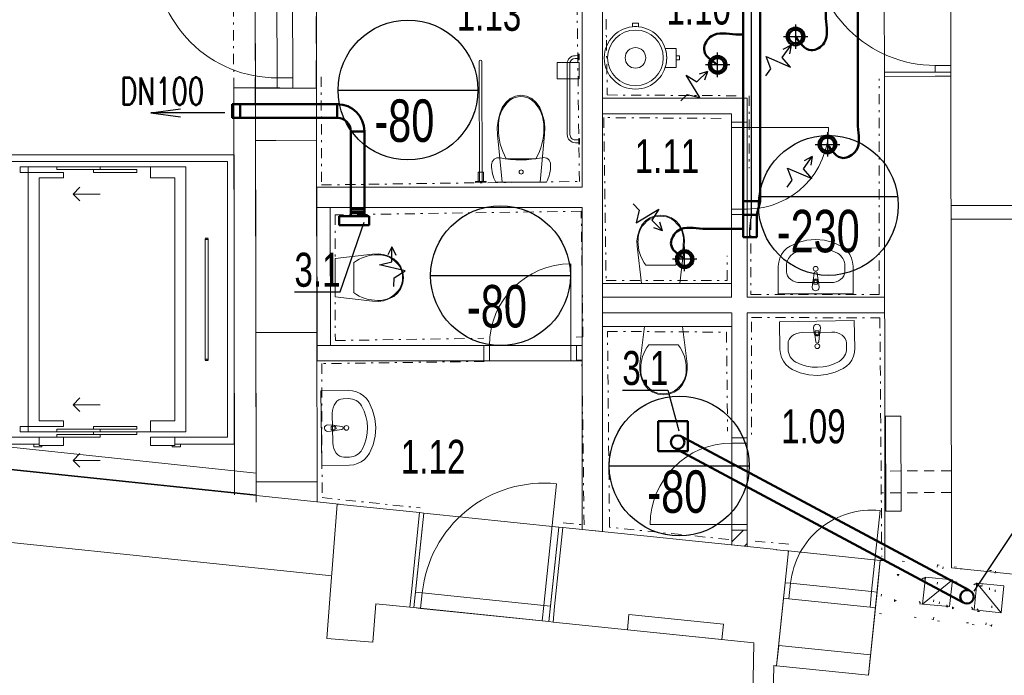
# Model space of a CAD drawing. Header units: millimetres. Extents: x 28262 to 240133, y -152087 to 56534.
# Tile 103 of 107: x 208727 to 215977, y 7709 to 12535. Entities that reach past the tile are written whole.
import ezdxf

# ---------------------------------------------------------------- set-up
doc = ezdxf.new("R2010")
doc.units = ezdxf.units.MM
doc.header["$MEASUREMENT"] = 0
for name, pattern in [('Tečkovaná L', [257.5, 15, -242.5]), ('Čerchovaná S', [175, 75, -42.5, 15, -42.5]), ('Čárkovaná', [325, 200, -125]), ('Čárkovaná S', [125, 75, -50])]:
    doc.linetypes.add(name, pattern=pattern)
doc.layers.get('0').update_dxf_attribs({"lineweight": 9})
for name, color, linetype, lineweight in [('--písmo', 7, 'Continuous', 25), ('--VZT POPIS', 7, 'Continuous', 25), ('--VZT_ODV', 5, 'Continuous', 50), ('--VZT_ODVOD', 5, 'Continuous', 50), ('--VZT_POPIS', 7, 'Continuous', 25), ('2D prvky - obecné', 7, 'Continuous', 9), ('Konstrukce - nosné', 7, 'Continuous', 9), ('Nové_0', 7, 'Continuous', 9), ('Nové_Interiér - nábytek', 9, 'Continuous', 9), ('Nové_Konstrukce - nosné', 7, 'Continuous', 9), ('Nové_Konstrukce – Dělicí čáry vrstev', 7, 'Continuous', 9), ('Nové_Kresby a obrázky', 9, 'Continuous', 9), ('Nové_Otvory – Dveře', 7, 'Continuous', 9), ('Nové_Výplně – Řezové', 7, 'Continuous', 9), ('Nové_VÝTAH VAR 1', 7, 'Continuous', 9), ('Situace - terén', 7, 'Continuous', 9), ('Výplně – Řezové', 7, 'Continuous', 9)]:
    doc.layers.add(name, color=color, linetype=linetype, lineweight=lineweight)
doc.styles.add('styl1', font='arial.ttf', dxfattribs={"width": 0.7, "height": 250})
doc.styles.add('styl7', font='romans.shx', dxfattribs={"width": 0.7, "height": 200})
doc.linetypes.add('TRACKS', pattern='A,0.15,[130,ltypeshp.shx,S=0.25,R=0,X=0,Y=0],0.15', length=0.3)

# ---------------------------------------------------------------- blocks, each defined once
blk = doc.blocks.new('tal_v')
at = {"ltscale": 0.1}
for radius in [65, 50]:
    blk.add_circle((0, 0), radius, dxfattribs=at)

msp = doc.modelspace()

# ---------------------------------------------------------------- linework, layer by layer
at = {"layer": '--VZT POPIS'}
for p, q in [((214114.5, 13146.4), (214114.5, 11078)), ((211071.2, 12016.8), (212100.5, 12016.8)), ((214167.7, 11232.2), (215197, 11232.2)), ((214103.3, 10992.4), (214114.5, 11078)), ((214103.3, 10933.3), (214103.3, 10992.4)), ((211752.8, 10650.8), (212782.1, 10650.8)), ((213068.7, 9250.2), (214098, 9250.2))]:
    msp.add_line(p, q, dxfattribs=at)
for centre in [(211585.9, 12016.8), (214682.3, 11167.6), (212267.4, 10650.8), (213583.4, 9250.2)]:
    msp.add_circle(centre, 514.7, dxfattribs=at)
at = {"layer": '--VZT_ODV'}
for p, q in [((214898.3, 11804.8), (214898.3, 13058.2)), ((211065.5, 11912.8), (211065.5, 11812.8)), ((211165.5, 11712.8), (211265.5, 11712.8)), ((211165.5, 11143.2), (211265.5, 11143.2)), ((211165.5, 11123.2), (211265.5, 11123.2)), ((211165.5, 11111.5), (211265.5, 11111.5))]:
    msp.add_line(p, q, dxfattribs=at)
at = {"layer": '--VZT_ODV', "ltscale": 3}
for p, q in [((211080.2, 11022.4), (211080.2, 11087.6)), ((211080.2, 11087.6), (211300.2, 11087.6)), ((211300.2, 11022.4), (211080.2, 11022.4)), ((211300.2, 11087.6), (211300.2, 11022.4)), ((213427.4, 9578.6), (213647.4, 9578.6)), ((213427.4, 9578.6), (213427.4, 9358.6)), ((213647.4, 9578.6), (213647.4, 9358.6)), ((213647.4, 9358.6), (213427.4, 9358.6))]:
    msp.add_line(p, q, dxfattribs=at)
at = {"layer": '--VZT_ODV'}
for radius in [200, 100]:
    msp.add_arc((211065.5, 11712.8), radius, 0, 90, dxfattribs=at)
at = {"layer": '--VZT_ODVOD'}
for p, q in [((214178.9, 11199.8), (214178.9, 13058.2)), ((214053.9, 12998.2), (214053.9, 10933.3)), ((211081.9, 11912.8), (210291.4, 11912.8)), ((210291.4, 11912.8), (210291.4, 11812.8)), ((210351.4, 11912.8), (210351.4, 11812.8)), ((210291.4, 11812.8), (211065.5, 11812.8)), ((211165.5, 11087.6), (211165.5, 11719.9)), ((211265.5, 11087.6), (211265.5, 11712.8)), ((214053.9, 11199.8), (214178.9, 11199.8)), ((214153.9, 11098), (214178.9, 11199.8)), ((214178.9, 11199.8), (214178.9, 11200.3)), ((214053.9, 11098), (214153.9, 11098)), ((214153.9, 11098), (214153.9, 10933.3)), ((213811.2, 10995.8), (214048.8, 10995.8)), ((214153.9, 10933.3), (214053.9, 10933.3)), ((213601.5, 9466.3), (215717.5, 8334.9)), ((213540.9, 9386.8), (215673.8, 8246.3))]:
    msp.add_line(p, q, dxfattribs=at)
for centre in [(213572.1, 9425.5), (215702.8, 8287.1)]:
    msp.add_circle(centre, 50, dxfattribs=at)
at = {"layer": '--VZT_ODVOD', "linetype": 'TRACKS', "ltscale": 250}
for points in [[(214440.4, 12410.3), (214554.8, 12310.3), (214651.5, 12364.5), (214663.2, 12543.6), (214663.2, 12598.5)], [(213866.3, 12202.7), (213766.2, 12317.1), (213820.4, 12413.8), (213999.5, 12425.6), (214054.4, 12425.6)], [(214675.4, 11616.6), (214789.9, 11516.5), (214886.6, 11570.7), (214898.3, 11749.8), (214898.3, 11804.8)], [(213623.1, 10773), (213523, 10887.4), (213577.2, 10984.1), (213756.3, 10995.8), (213811.2, 10995.8)]]:
    msp.add_spline(points, degree=3, dxfattribs=at)
at = {"layer": '--VZT_POPIS', "ltscale": 3}
for p, q in [((214440, 12500.3), (214440, 12320.3)), ((214350.4, 12410.3), (214530.4, 12410.3)), ((213866.3, 12112.7), (213866.3, 12292.7)), ((213956.3, 12202.7), (213776.3, 12202.7)), ((214675.1, 11706.6), (214675.1, 11526.6)), ((214585.4, 11616.6), (214765.4, 11616.6)), ((213623.1, 10683), (213623.1, 10863)), ((213713.1, 10773), (213533.1, 10772.9))]:
    msp.add_line(p, q, dxfattribs=at)
at = {"layer": '--VZT_POPIS'}
for p, q in [((214341.9, 12257.3), (214406.8, 12346.5)), ((214406.8, 12346.5), (214347.5, 12315)), ((214406.8, 12346.5), (214396.4, 12283.8)), ((214259.2, 12173.7), (214224.1, 12263)), ((214224.1, 12263), (214402.7, 12185.7)), ((214402.7, 12185.7), (214341.9, 12257.3)), ((213735.1, 11960.9), (213634.2, 12127.3)), ((213634.2, 12127.3), (213713.3, 12076.8)), ((213713.3, 12076.8), (213792.8, 12153.3)), ((213792.8, 12153.3), (213730, 12133.7)), ((213792.8, 12153.3), (213769.8, 12090.3)), ((214221.1, 12121.4), (214259.2, 12173.7)), ((213595.2, 11938.6), (213641.9, 11983.5)), ((213641.9, 11983.5), (213735.1, 11960.9)), ((209693.3, 11849.4), (209910.4, 11878.6)), ((210236.4, 11849.4), (209693.3, 11849.4)), ((209693.3, 11849.4), (209910.4, 11820.2)), ((214563.5, 11528.8), (214552.7, 11463.9)), ((214498.2, 11437.4), (214563.1, 11526.6)), ((214563.1, 11526.6), (214503.9, 11495.2)), ((214415.5, 11353.9), (214380.4, 11443.1)), ((214380.4, 11443.1), (214559, 11365.9)), ((214559, 11365.9), (214498.2, 11437.4)), ((214377.4, 11301.6), (214415.5, 11353.9)), ((213244.8, 11178.2), (213289.7, 11131.6)), ((213267.1, 11038.4), (213433.5, 11139.3)), ((213289.7, 11131.6), (213267.1, 11038.4)), ((213433.5, 11139.3), (213383, 11060.1)), ((211086.4, 10531.9), (211263.6, 11044.4)), ((213383, 11060.1), (213459.5, 10980.6)), ((213459.5, 10980.6), (213439.9, 11043.4)), ((213459.5, 10980.6), (213396.5, 11003.6)), ((211468.3, 10861.9), (211438.3, 10803.3)), ((211467.2, 10751.6), (211468.3, 10861.9)), ((211468.3, 10861.9), (211497.1, 10801.3)), ((211375.7, 10730.4), (211467.2, 10751.6)), ((211565.2, 10685.9), (211375.7, 10730.4)), ((211483.7, 10635.2), (211565.2, 10685.9)), ((211483.1, 10570.5), (211483.7, 10635.2)), ((210750.7, 10531.9), (211086.4, 10531.9)), ((213164.9, 9808.6), (213500.6, 9808.6)), ((213500.6, 9808.6), (213580, 9507.5)), ((215754.4, 8327.7), (216460.4, 9391.8))]:
    msp.add_line(p, q, dxfattribs=at)
at = {"linetype": 'Continuous'}
for p, q in [((214300.8, 7779.2), (214316.3, 7929)), ((214316.3, 7929), (214992.7, 7859.2)), ((214992.7, 7859.2), (214977.2, 7709.4)), ((214977.2, 7709.4), (214300.8, 7779.2))]:
    msp.add_line(p, q, dxfattribs=at)
at = {"layer": '2D prvky - obecné', "linetype": 'Continuous'}
msp.add_line((210468.3, 9080.7), (210468.4, 9023.1), dxfattribs=at)
at = {"layer": 'Konstrukce - nosné', "linetype": 'Continuous'}
for p, q in [((215469.1, 12118.1), (215094.1, 12117.6)), ((215094.1, 12117.6), (215098.5, 8551.4)), ((215584.1, 12118.2), (215469.1, 12118.1)), ((215588.6, 8500.8), (215584.1, 12118.2)), ((210463.6, 11646.1), (210563.6, 11646.2)), ((210463.6, 11646.1), (210466.1, 10232.7)), ((210563.6, 11646.2), (210613.6, 11646.3)), ((210613.6, 11646.3), (210913.6, 11646.9)), ((210916.1, 10233.6), (210913.6, 11646.9)), ((216075.4, 11166.9), (215590.7, 11166.9)), ((215590.7, 11066.9), (216075.4, 11066.9)), ((210466.1, 10232.7), (210806.1, 10233.4)), ((210806.1, 10233.4), (210916.1, 10233.6)), ((211080.4, 8968.6), (208002.7, 9289.6)), ((210468.2, 9132.7), (210808.2, 9133.4)), ((210468.2, 9132.7), (210468.4, 8984.8)), ((210808.2, 9133.4), (210918.2, 9133.6)), ((210918.4, 8985.7), (210918.2, 9133.6)), ((211063.7, 8969.6), (211011, 8271.3)), ((211672.1, 8906.6), (211063.7, 8969.6)), ((211672.1, 8906.6), (211611.9, 8324.7)), ((212726.4, 8797.5), (212666.2, 8215.6)), ((214300.2, 8634.7), (212726.4, 8797.5)), ((208663.5, 8687.8), (211025.4, 8441.5)), ((214300.1, 8633.8), (214300.2, 8634.7)), ((214378.1, 8625.7), (214300.1, 8633.8)), ((215098.5, 8551.4), (215074.4, 8553.9)), ((219127.2, 8135.6), (215588.6, 8500.8)), ((211011, 8271.3), (210989, 7979.9)), ((211611.9, 8324.7), (211600, 8210.3)), ((211328, 7954.4), (211349.3, 8236.3)), ((211349.3, 8236.3), (211600, 8210.3)), ((212666.2, 8215.6), (212654.4, 8101.2)), ((212654.4, 8101.2), (214134, 7948.1)), ((211328, 7954.4), (210989, 7979.9)), ((214134, 7948.1), (214075.9, 5466.8)), ((214181.3, 3558.6), (214280.2, 7781.3)), ((214280.2, 7781.3), (214290.9, 7780.2))]:
    msp.add_line(p, q, dxfattribs=at)
at = {"layer": 'Konstrukce - nosné', "linetype": 'Tečkovaná L'}
for p, q in [((215099.6, 8561.8), (215058.5, 8164)), ((215497.5, 8520.8), (215099.6, 8561.8)), ((215484.8, 8520.6), (215443.7, 8122.7)), ((215456.4, 8122.9), (215497.5, 8520.8)), ((215882.7, 8479.5), (215484.8, 8520.6)), ((215526.2, 8507.2), (215485.2, 8109.4)), ((215924.1, 8466.2), (215526.2, 8507.2)), ((215168.3, 8253.2), (215188.8, 8452.1)), ((215168.3, 8253.2), (215387.7, 8431.6)), ((215188.8, 8452.1), (215387.7, 8431.6)), ((215188.8, 8452.1), (215367.2, 8232.6)), ((215387.7, 8431.6), (215367.2, 8232.6)), ((215553.5, 8211.9), (215574, 8410.9)), ((215574, 8410.9), (215772.9, 8390.3)), ((215574, 8410.9), (215752.4, 8191.4)), ((215841.6, 8081.6), (215882.7, 8479.5)), ((215912.5, 8476.5), (215871.5, 8078.6)), ((215883.1, 8068.3), (215924.1, 8466.2)), ((216310.4, 8435.4), (215912.5, 8476.5)), ((215553.5, 8211.9), (215772.9, 8390.3)), ((215594.9, 8198.6), (215615.5, 8397.5)), ((215594.9, 8198.6), (215814.4, 8377)), ((215615.5, 8397.5), (215814.4, 8377)), ((215615.5, 8397.5), (215793.9, 8178)), ((215772.9, 8390.3), (215752.4, 8191.4)), ((215814.4, 8377), (215793.9, 8178)), ((215367.2, 8232.6), (215168.3, 8253.2)), ((215752.4, 8191.4), (215553.5, 8211.9)), ((215793.9, 8178), (215594.9, 8198.6)), ((215058.5, 8164), (215456.4, 8122.9)), ((215443.7, 8122.7), (215841.6, 8081.6)), ((215485.2, 8109.4), (215883.1, 8068.3)), ((215871.5, 8078.6), (216269.3, 8037.5))]:
    msp.add_line(p, q, dxfattribs=at)
at = {"layer": 'Nové_0', "linetype": 'Čárkovaná'}
for p, q in [((210460.9, 11909.5), (210460.9, 13208.7)), ((210910.9, 13208.7), (210910.9, 11909.5)), ((210910.9, 11909.5), (210460.9, 11909.5))]:
    msp.add_line(p, q, dxfattribs=at)
at = {"layer": 'Nové_Interiér - nábytek', "linetype": 'Continuous'}
for p, q in [((212842.5, 12269.9), (212817.5, 12269.8)), ((212847.5, 12279.9), (212842.5, 12279.9)), ((212842.5, 12279.9), (212842.5, 12269.9)), ((212842.5, 12249.9), (212842.5, 12269.9)), ((212847.6, 12239.9), (212847.5, 12279.9)), ((212110.1, 12227.7), (212112.2, 11342.7)), ((212132.2, 11342.7), (212130.1, 12227.7)), ((212684.6, 12219), (212847.6, 12219.4)), ((212684.9, 12099), (212684.6, 12219)), ((212757.6, 12209.7), (212758.9, 11689.2)), ((212778.9, 11689.3), (212777.6, 12209.7)), ((212817.5, 12249.8), (212842.5, 12249.9)), ((212842.5, 12249.9), (212842.6, 12239.9)), ((212842.6, 12239.9), (212847.6, 12239.9)), ((212847.6, 12219.4), (212847.9, 12099.4)), ((212847.9, 12099.4), (212684.9, 12099)), ((212338.9, 11954), (212377.1, 11972.1)), ((212377.1, 11972.1), (212418.2, 11978.4)), ((212418.2, 11978.4), (212459.2, 11972.3)), ((212459.2, 11972.3), (212497.6, 11954.4)), ((212280.4, 11888.2), (212305.9, 11925.4)), ((212305.9, 11925.4), (212338.9, 11954)), ((212497.6, 11954.4), (212530.7, 11926)), ((212530.7, 11926), (212556.4, 11888.8)), ((212249.2, 11791.4), (212261.5, 11841.2)), ((212261.5, 11841.2), (212280.4, 11888.2)), ((212556.4, 11888.8), (212575.5, 11842)), ((212575.5, 11842), (212588, 11792.2)), ((212243.8, 11740.1), (212249.2, 11791.4)), ((212588, 11792.2), (212593.7, 11740.9)), ((212245.5, 11688.4), (212243.8, 11740.1)), ((212278.7, 11338.1), (212245.5, 11688.4)), ((212592.2, 11689.2), (212560.7, 11338.7)), ((212593.7, 11740.9), (212592.2, 11689.2)), ((212844, 11649.4), (212819, 11649.4)), ((212819, 11629.4), (212844, 11629.4)), ((212848.9, 11659.4), (212843.9, 11659.4)), ((212843.9, 11659.4), (212844, 11649.4)), ((212844, 11629.4), (212844, 11649.4)), ((212844, 11629.4), (212844, 11619.4)), ((212844, 11619.4), (212849, 11619.4)), ((212849, 11619.4), (212848.9, 11659.4)), ((212201.9, 11466.4), (212203.2, 11477.9)), ((212202.4, 11449.7), (212201.9, 11466.4)), ((212203.2, 11477.9), (212206.9, 11488.9)), ((212206.9, 11488.9), (212213, 11498.8)), ((212213, 11498.8), (212221.1, 11507.1)), ((212221.1, 11507.1), (212230.8, 11513.4)), ((212230.8, 11513.4), (212241.7, 11517.5)), ((212241.7, 11517.5), (212253.2, 11519)), ((212253.2, 11519), (212264.8, 11518)), ((212264.8, 11518), (212303.1, 11511.3)), ((212303.1, 11511.3), (212341.7, 11506.5)), ((212419.3, 11511.5), (212310.3, 11511.2)), ((212341.7, 11506.5), (212380.4, 11503.7)), ((212380.4, 11503.7), (212419.3, 11502.8)), ((212528.2, 11511.7), (212419.3, 11511.5)), ((212419.3, 11502.8), (212458.2, 11503.9)), ((212458.2, 11503.9), (212496.9, 11506.9)), ((212496.9, 11506.9), (212535.5, 11511.9)), ((212535.5, 11511.9), (212573.8, 11518.7)), ((212573.8, 11518.7), (212585.3, 11519.8)), ((212585.3, 11519.8), (212596.8, 11518.3)), ((212596.8, 11518.3), (212607.7, 11514.3)), ((212607.7, 11514.3), (212617.5, 11508)), ((212617.5, 11508), (212625.6, 11499.8)), ((212625.6, 11499.8), (212631.8, 11489.9)), ((212631.8, 11489.9), (212635.6, 11478.9)), ((212635.6, 11478.9), (212636.9, 11467.4)), ((212636.9, 11467.4), (212636.4, 11450.7)), ((212102, 11412.7), (212142, 11412.8)), ((212102.2, 11342.7), (212102, 11412.7)), ((212142, 11412.8), (212142.2, 11342.8)), ((212203.9, 11433.1), (212202.4, 11449.7)), ((212206.4, 11416.6), (212203.9, 11433.1)), ((212209.8, 11400.3), (212206.4, 11416.6)), ((212214.2, 11384.3), (212209.8, 11400.3)), ((212219.6, 11368.5), (212214.2, 11384.3)), ((212625, 11385.2), (212619.7, 11369.4)), ((212629.3, 11401.3), (212625, 11385.2)), ((212632.6, 11417.7), (212629.3, 11401.3)), ((212635, 11434.1), (212632.6, 11417.7)), ((212636.4, 11450.7), (212635, 11434.1)), ((212082.2, 11342.6), (212162.2, 11342.8)), ((212082.2, 11337.6), (212082.2, 11342.6)), ((212162.2, 11337.8), (212082.2, 11337.6)), ((212142.2, 11342.8), (212102.2, 11342.7)), ((212112.2, 11342.7), (212132.2, 11342.7)), ((212162.2, 11342.8), (212162.2, 11337.8)), ((212225.8, 11353), (212219.6, 11368.5)), ((212232.9, 11338), (212225.8, 11353)), ((212606.5, 11338.9), (212232.9, 11338)), ((212560.7, 11338.7), (212278.7, 11338.1)), ((212613.5, 11353.9), (212606.5, 11338.9)), ((212619.7, 11369.4), (212613.5, 11353.9)), ((213406.1, 11090.2), (213447.1, 11095.1)), ((213447.1, 11095.1), (213488.2, 11090.2)), ((213290.1, 10987.6), (213309.1, 11024.5)), ((213309.1, 11024.5), (213334.7, 11053.7)), ((213334.7, 11053.7), (213367.7, 11076.1)), ((213367.7, 11076.1), (213406.1, 11090.2)), ((213488.2, 11090.2), (213526.5, 11076.1)), ((213526.5, 11076.1), (213559.5, 11053.7)), ((213559.5, 11053.7), (213585.1, 11024.5)), ((213585.1, 11024.5), (213604.1, 10987.6)), ((213272.2, 10908.2), (213277.7, 10948.5)), ((213277.7, 10948.5), (213290.1, 10987.6)), ((213604.1, 10987.6), (213616.5, 10948.5)), ((213616.5, 10948.5), (213622, 10908.2)), ((213273.8, 10867.6), (213272.2, 10908.2)), ((213622, 10908.2), (213620.5, 10867.6)), ((214460, 10895.5), (214400.3, 10868.9)), ((214523.3, 10911.7), (214460, 10895.5)), ((214588.3, 10917.2), (214523.3, 10911.7)), ((214653.4, 10911.7), (214588.3, 10917.2)), ((214716.6, 10895.5), (214653.4, 10911.7)), ((214776.4, 10868.9), (214716.6, 10895.5)), ((211050.4, 10777), (211325.6, 10809.4)), ((211325.6, 10809.4), (211366.3, 10811)), ((211366.3, 10811), (211406.6, 10805.5)), ((211406.6, 10805.5), (211445.7, 10793.1)), ((213306.1, 10592.4), (213273.8, 10867.6)), ((213620.5, 10867.6), (213588.1, 10592.4)), ((214336.7, 10807), (214323.9, 10779.9)), ((214354.1, 10831.4), (214336.7, 10807)), ((214375.5, 10852.2), (214354.1, 10831.4)), ((214400.3, 10868.9), (214375.5, 10852.2)), ((214801.1, 10852.2), (214776.4, 10868.9)), ((214822.5, 10831.4), (214801.1, 10852.2)), ((214840, 10807), (214822.5, 10831.4)), ((214852.8, 10779.9), (214840, 10807)), ((211050.4, 10495.1), (211050.4, 10777)), ((211186.3, 10636.1), (211186.3, 10745)), ((211445.7, 10793.1), (211482.5, 10774.1)), ((211482.5, 10774.1), (211511.8, 10748.5)), ((211511.8, 10748.5), (211534.2, 10715.4)), ((214316, 10750.8), (214313.3, 10720.9)), ((214323.9, 10779.9), (214316, 10750.8)), ((214860.7, 10750.8), (214852.8, 10779.9)), ((214863.3, 10720.9), (214860.7, 10750.8)), ((211534.2, 10715.4), (211548.3, 10677.1)), ((211548.3, 10677.1), (211553.2, 10636.1)), ((213447.1, 10728.3), (213338.2, 10728.3)), ((213556, 10728.3), (213447.1, 10728.3)), ((214313.3, 10720.9), (214313.3, 10517.2)), ((214373.1, 10680.1), (214373.1, 10720.9)), ((214577.2, 10668.7), (214570.6, 10615.8)), ((214606.1, 10615.8), (214599.4, 10668.7)), ((214803.5, 10680.1), (214803.5, 10720.9)), ((214863.3, 10517.2), (214863.3, 10720.9)), ((211186.3, 10527.1), (211186.3, 10636.1)), ((211548.3, 10595), (211534.2, 10556.7)), ((211553.2, 10636.1), (211548.3, 10595)), ((213588.1, 10592.4), (213306.1, 10592.4)), ((214479.4, 10599.3), (214697.3, 10599.3)), ((214567.3, 10606.2), (214563.3, 10564.3)), ((214574.7, 10589.2), (214574.7, 10604.1)), ((214601.9, 10589.2), (214574.7, 10589.2)), ((214601.9, 10604.1), (214601.9, 10589.2)), ((214613.3, 10564.3), (214609.3, 10606.2)), ((211511.8, 10523.7), (211482.5, 10498.1)), ((211534.2, 10556.7), (211511.8, 10523.7)), ((214313.3, 10517.2), (214863.3, 10517.2)), ((211325.6, 10462.7), (211050.4, 10495.1)), ((211366.3, 10461.1), (211325.6, 10462.7)), ((211406.6, 10466.6), (211366.3, 10461.1)), ((211445.7, 10479), (211406.6, 10466.6)), ((211482.5, 10498.1), (211445.7, 10479)), ((214872.4, 10319.9), (214322.5, 10311.4)), ((214322.5, 10311.4), (214325.6, 10107.8)), ((214875.6, 10116.3), (214872.4, 10319.9)), ((213294.4, 10002.1), (213326.8, 10277.4)), ((213326.8, 10277.4), (213608.7, 10277.4)), ((213608.7, 10277.4), (213641.1, 10002.1)), ((214707.6, 10235.3), (214489.8, 10231.9)), ((214573.2, 10268.2), (214577.8, 10226.3)), ((214585, 10243.5), (214612.2, 10243.9)), ((214585.2, 10228.6), (214585, 10243.5)), ((214612.2, 10243.9), (214612.4, 10229)), ((214619.8, 10227), (214623.2, 10269)), ((214581.2, 10216.8), (214588.7, 10164)), ((214610.9, 10164.4), (214616.7, 10217.4)), ((214815.2, 10156.1), (214815.8, 10115.3)), ((213358.8, 10141.4), (213467.8, 10141.4)), ((213467.8, 10141.4), (213576.7, 10141.4)), ((214325.6, 10107.8), (214328.7, 10077.9)), ((214384.8, 10149.4), (214385.4, 10108.7)), ((214865.9, 10057.1), (214873.4, 10086.2)), ((214873.4, 10086.2), (214875.6, 10116.3)), ((214328.7, 10077.9), (214337.1, 10049)), ((214337.1, 10049), (214350.3, 10022)), ((214350.3, 10022), (214368.1, 9997.9)), ((214836.5, 10005.1), (214853.5, 10029.8)), ((214853.5, 10029.8), (214865.9, 10057.1)), ((213292.8, 9961.5), (213294.4, 10002.1)), ((213298.3, 9921.2), (213292.8, 9961.5)), ((213642.7, 9961.5), (213637.2, 9921.2)), ((213641.1, 10002.1), (213642.7, 9961.5)), ((214368.1, 9997.9), (214389.8, 9977.4)), ((214389.8, 9977.4), (214414.8, 9961.1)), ((214414.8, 9961.1), (214475, 9935.5)), ((214475, 9935.5), (214538.5, 9920.2)), ((214668.6, 9922.2), (214731.6, 9939.4)), ((214731.6, 9939.4), (214790.9, 9966.9)), ((214790.9, 9966.9), (214815.4, 9984)), ((214815.4, 9984), (214836.5, 10005.1)), ((213310.7, 9882.1), (213298.3, 9921.2)), ((213329.8, 9845.2), (213310.7, 9882.1)), ((213624.8, 9882.1), (213605.8, 9845.2)), ((213637.2, 9921.2), (213624.8, 9882.1)), ((214538.5, 9920.2), (214603.6, 9915.7)), ((214603.6, 9915.7), (214668.6, 9922.2)), ((211148.1, 9805.6), (210944.5, 9802.5)), ((210944.5, 9802.5), (210952.9, 9252.5)), ((211178.1, 9803.4), (211148.1, 9805.6)), ((211207.2, 9796), (211178.1, 9803.4)), ((211234.6, 9783.6), (211207.2, 9796)), ((213355.4, 9816), (213329.8, 9845.2)), ((213388.4, 9793.6), (213355.4, 9816)), ((213426.7, 9779.5), (213388.4, 9793.6)), ((213547.1, 9793.6), (213508.8, 9779.5)), ((213580.2, 9816), (213547.1, 9793.6)), ((213605.8, 9845.2), (213580.2, 9816)), ((211108.3, 9745.2), (211149, 9745.8)), ((211259.2, 9766.5), (211234.6, 9783.6)), ((211280.4, 9745.4), (211259.2, 9766.5)), ((211297.4, 9721), (211280.4, 9745.4)), ((211324.9, 9661.6), (211297.4, 9721)), ((213467.8, 9774.6), (213426.7, 9779.5)), ((213508.8, 9779.5), (213467.8, 9774.6)), ((211342.2, 9598.6), (211324.9, 9661.6)), ((211029.1, 9637.7), (211032.4, 9419.9)), ((211348.6, 9533.7), (211342.2, 9598.6)), ((211037.4, 9549.9), (210995.4, 9553.2)), ((210996.1, 9503.2), (211038, 9507.9)), ((211020.5, 9542.2), (211035.3, 9542.4)), ((211020.9, 9515), (211020.5, 9542.2)), ((211035.7, 9515.2), (211020.9, 9515)), ((211100, 9540.9), (211046.9, 9546.7)), ((211047.5, 9511.3), (211100.3, 9518.7)), ((211344.2, 9468.5), (211348.6, 9533.7)), ((211328.9, 9405), (211344.2, 9468.5)), ((211303.2, 9344.9), (211328.9, 9405)), ((211114.9, 9314.8), (211155.6, 9315.4)), ((211242.3, 9280.4), (211266.4, 9298.2)), ((211266.4, 9298.2), (211286.9, 9319.9)), ((211286.9, 9319.9), (211303.2, 9344.9)), ((210952.9, 9252.5), (211156.6, 9255.7)), ((211156.6, 9255.7), (211186.5, 9258.8)), ((211186.5, 9258.8), (211215.4, 9267.1)), ((211215.4, 9267.1), (211242.3, 9280.4))]:
    msp.add_line(p, q, dxfattribs=at)
for centre in [(214588.3, 10701.3), (214600.3, 10131.5), (211132.8, 9530.3)]:
    msp.add_circle(centre, 17.5, dxfattribs=at)
for centre, radius, start, end in [((212817.6, 12209.8), 60, 90.13608, 180.13608), ((212120.1, 12227.7), 10, 0.13608, 180.13608), ((212817.6, 12209.8), 40, 90.13608, 180.13608), ((212818.9, 11689.4), 60, 180.13608, 270.13608), ((212818.9, 11689.4), 40, 180.13608, 270.13608), ((214588.3, 10667.3), 11.2, 7.13892, 172.86108), ((214588.3, 10604.3), 21.1, 147.22897, 174.83039), ((214588.3, 10604.3), 21.1, 32.77103, 147.22897), ((214588.3, 10604.1), 13.6, 0, 180), ((214588.3, 10604.3), 21.1, 5.16961, 32.77103), ((214588.3, 10564.3), 25, 180, 0), ((214598.2, 10268.6), 25, 0.88302, 180.88302), ((214598.8, 10228.5), 21.1, 186.05263, 213.65405), ((214598.8, 10228.8), 13.6, 180.88302, 0.88302), ((214598.8, 10228.5), 21.1, 328.112, 355.71342), ((214598.8, 10228.5), 21.1, 213.65405, 328.112), ((214599.8, 10165.6), 11.2, 188.02195, 353.7441), ((210995.8, 9528.2), 25, 90.88302, 270.88302), ((211035.5, 9528.8), 13.6, 270.88302, 90.88302), ((211035.8, 9528.8), 21.1, 58.112, 85.71342), ((211035.8, 9528.8), 21.1, 276.05263, 303.65405), ((211035.8, 9528.8), 21.1, 303.65405, 58.112), ((211098.8, 9529.8), 11.2, 278.02195, 83.7441)]:
    msp.add_arc(centre, radius, start, end, dxfattribs=at)
for centre, major_axis, ratio, start_param, end_param in [((212419.3, 11831.2), (-0.3, 138.6), 0.999377, 0.005861, 0.632505), ((212417.7, 11831.2), (-0.3, 138.6), 0.999377, 5.650681, 6.277324), ((212508.2, 11750.9), (-0.6, 257.1), 0.999377, 0.725939, 1.626528), ((212329.3, 11750.5), (-0.6, 257.1), 0.999377, 4.656662, 5.55725), ((212676.9, 11727), (-1, 425.5), 0.999377, 1.547181, 2.100201), ((212160.7, 11725.7), (-1, 425.5), 0.999377, 4.182987, 4.736007), ((213536.6, 10916.2), (256.9, 0), 0.786027, 2.296735, 3.197324), ((213447.9, 10979.4), (138.5, 0), 0.786027, 1.576657, 2.203301), ((213446.3, 10979.4), (138.5, 0), 0.786027, 0.938292, 1.564935), ((213357.6, 10916.2), (256.9, 0), 0.786027, 6.227458, 7.128046), ((213705.2, 10897.1), (425.3, 0), 0.786027, 3.117977, 3.670997), ((213189, 10897.1), (425.3, 0), 0.786027, 5.753783, 6.306803), ((211355.1, 10378), (0, 425.3), 0.786027, 6.259569, 6.81259), ((211374.3, 10546.6), (0, 256.9), 0.786027, 5.438328, 6.338917), ((214479.4, 10720.9), (0, 107.7), 0.986413, 0.496975, 1.570796), ((214588.3, 10517.2), (0, 339.4), 0.986413, 5.78621, 6.78016), ((214697.3, 10720.9), (0, 107.7), 0.986413, 4.712389, 5.78621), ((211437.5, 10635.2), (0, 138.5), 0.786027, 4.71825, 5.344893), ((214479.5, 10680.1), (106.4, 0), 0.759899, 3.141593, 4.712389), ((214697.1, 10680.1), (106.4, 0), 0.759899, 4.712389, 6.283185), ((211437.5, 10636.9), (0, 138.5), 0.786027, 4.079884, 4.706528), ((211355.1, 10894.2), (0, 425.3), 0.786027, 2.61219, 3.165211), ((211374.3, 10725.5), (0, 256.9), 0.786027, 3.085865, 3.986454), ((214491.2, 10151.1), (106.4, 1.6), 0.759899, 1.570796, 3.141593), ((214708.8, 10154.4), (106.4, 1.6), 0.759899, 0, 1.570796), ((213725.9, 9972.6), (425.3, 0), 0.786027, 2.61219, 3.165211), ((213209.7, 9972.6), (425.3, 0), 0.786027, 6.259569, 6.81259), ((214491.7, 10110.3), (-1.7, 107.7), 0.986413, 1.570796, 2.644618), ((214709.5, 10113.7), (-1.7, 107.7), 0.986413, 3.638567, 4.712389), ((214597.5, 10315.6), (-5.2, 339.4), 0.986413, 2.644618, 3.638567), ((213557.2, 9953.5), (256.9, 0), 0.786027, 3.085865, 3.986454), ((213378.3, 9953.5), (256.9, 0), 0.786027, 5.438328, 6.338917), ((213468.6, 9890.3), (138.5, 0), 0.786027, 4.079884, 4.706528), ((213466.9, 9890.3), (138.5, 0), 0.786027, 4.71825, 5.344893), ((211109.9, 9638.8), (-1.6, 106.4), 0.759899, 0, 1.570796), ((211150.6, 9639.6), (107.7, 1.7), 0.986413, 0.496975, 1.570796), ((210948.7, 9527.5), (339.4, 5.2), 0.986413, 5.78621, 6.78016), ((211113.3, 9421.2), (-1.6, 106.4), 0.759899, 1.570796, 3.141593), ((211154, 9421.7), (107.7, 1.7), 0.986413, 4.712389, 5.78621)]:
    msp.add_ellipse(centre, major_axis=major_axis, ratio=ratio, start_param=start_param, end_param=end_param, dxfattribs=at)
msp.add_ellipse((212419.5, 11413.4), major_axis=(15, 0), ratio=0.999724, dxfattribs=at)
at = {"layer": 'Nové_Konstrukce - nosné', "linetype": 'Continuous'}
for p, q in [((212868.3, 13412.7), (212868.3, 11302.9)), ((213018.3, 8767.3), (213018.3, 13412.7)), ((213283.5, 12508.6), (213239.5, 12508.6)), ((213239.5, 12508.6), (213239.5, 12483.6)), ((213283.5, 12508.6), (213239.5, 12508.6)), ((213239.5, 12508.6), (213239.5, 12483.6)), ((213239.5, 12482.6), (213239.5, 12483.6)), ((213239.5, 12482.6), (213239.5, 12483.6)), ((213283.5, 12483.6), (213283.5, 12508.6)), ((213283.5, 12483.6), (213283.5, 12508.6)), ((213283.5, 12482.6), (213283.5, 12483.6)), ((213283.5, 12482.6), (213283.5, 12483.6)), ((213480.6, 12323.6), (213561.5, 12323.6)), ((213561.5, 12323.6), (213561.5, 12183.6)), ((213561.5, 12268.6), (213561.5, 12238.6)), ((213586.5, 12268.6), (213561.5, 12268.6)), ((213586.5, 12238.6), (213586.5, 12268.6)), ((213561.5, 12183.6), (213480.6, 12183.6)), ((213561.5, 12238.6), (213586.5, 12238.6)), ((215094.1, 12147.6), (215584.1, 12148.2)), ((215094.1, 12147.6), (215094.1, 12117.6)), ((215584.1, 12118.2), (215584.1, 12148.2)), ((210642.9, 12033.2), (210302.9, 12032.6)), ((210302.9, 12032.6), (210308.2, 9038.3)), ((210642.9, 12033.2), (210462.9, 12032.9)), ((210468.2, 9038.6), (210462.9, 12032.9)), ((210462.9, 12030.9), (210912.8, 12031.8)), ((210462.9, 12030.9), (210463.6, 11646.1)), ((210913.6, 11646.9), (210912.8, 12031.8)), ((214084, 11957.5), (213018.3, 11957.5)), ((213018.3, 11842.5), (213018.3, 11957.5)), ((214084, 11957.5), (214084, 11842.5)), ((213018.3, 11842.5), (213969, 11842.5)), ((213969, 11842.5), (213969, 11781.1)), ((214084, 11781.1), (214084, 11842.5)), ((213969, 11781.1), (214084, 11781.1)), ((212868.3, 11302.9), (210914.2, 11302.9)), ((210914.2, 11302.9), (210914.2, 11152.9)), ((210914.2, 11152.9), (212868.3, 11152.9)), ((210914.2, 11152.9), (210916.3, 10137.8)), ((211016.3, 10138), (211014.2, 11153.1)), ((212868.3, 11152.9), (212868.3, 8782.8)), ((213969, 11101.1), (214084, 11101.1)), ((213969, 11101.1), (213969, 10492.9)), ((214084, 10492.9), (214084, 11101.1)), ((213970, 10592.4), (213018.3, 10592.4)), ((213969, 10492.9), (213018.3, 10492.9)), ((213018.3, 10492.9), (213018.3, 10377.9)), ((213018.3, 10492.4), (213970, 10492.4)), ((215096.4, 10492.9), (214084, 10492.9)), ((215096.4, 10377.9), (215096.4, 10492.9)), ((213018.3, 10377.9), (213969, 10377.9)), ((213969, 10377.4), (213018.3, 10377.4)), ((214084, 10377.9), (215096.4, 10377.9)), ((214085, 10377.4), (214084, 10377.4)), ((214085, 9458.1), (214085, 10377.4)), ((210466.1, 10232.7), (210468.2, 9132.7)), ((210918.2, 9133.6), (210916.1, 10233.6)), ((213018.3, 10277.4), (213970, 10277.4)), ((213970, 10277.4), (213970, 9458.1)), ((212146, 10137.8), (210916.3, 10137.8)), ((210916.3, 10137.8), (210916.5, 10022.8)), ((212146, 10022.8), (212146, 10137.8)), ((212826, 10022.8), (212826, 10137.8)), ((212868.3, 10137.8), (212826, 10137.8)), ((212868.3, 10022.8), (212868.3, 10137.8)), ((210916.5, 10022.8), (212146, 10022.8)), ((212826, 10022.8), (212868.3, 10022.8)), ((210468, 9197.5), (208008.1, 9456.6)), ((214085, 9458.1), (213970, 9458.1)), ((207990.5, 9297.6), (210468.3, 9036.6)), ((211701.9, 8903.5), (211629.9, 8207.2)), ((211701.9, 8903.5), (211672.1, 8906.6)), ((212624.6, 8104.3), (212696.6, 8800.6)), ((212726.4, 8797.5), (212696.6, 8800.6)), ((212868.3, 8782.8), (213018.3, 8767.3)), ((214085, 8778.1), (213970, 8778.1)), ((213970, 8778.1), (213970, 8668.8)), ((214085, 8656.9), (214085, 8778.1)), ((214085, 8656.9), (213970, 8668.8)), ((214388.1, 8624.7), (214300.8, 7779.2)), ((214388.1, 8624.7), (214300.8, 7779.2)), ((214388.1, 8624.7), (214378.1, 8625.7)), ((214388.1, 8624.7), (214378.1, 8625.7)), ((214977.2, 7709.4), (215064.5, 8554.9)), ((214977.2, 7709.4), (215064.5, 8554.9)), ((215074.4, 8553.9), (215064.5, 8554.9)), ((215074.4, 8553.9), (215064.5, 8554.9)), ((211600, 8210.3), (211629.9, 8207.2)), ((212624.6, 8104.3), (212654.4, 8101.2)), ((214290.9, 7780.2), (214300.8, 7779.2)), ((214290.9, 7780.2), (214300.8, 7779.2)), ((214300.8, 7779.2), (214977.2, 7709.4)), ((214300.8, 7779.2), (214977.2, 7709.4))]:
    msp.add_line(p, q, dxfattribs=at)
msp.add_circle((213261.5, 12253.6), 205, dxfattribs=at)
for radius, start, end in [(230, 0, 180), (230, 90, 95.48886), (230, 90, 95.48886), (230, 84.51114, 90), (230, 84.51114, 90), (76, 90, 270), (76, 270, 90), (230, 180, 0), (230, 342.28107, 17.71893)]:
    msp.add_arc((213261.5, 12253.6), radius, start, end, dxfattribs=at)
at = {"layer": 'Nové_Konstrukce – Dělicí čáry vrstev', "linetype": 'Continuous'}
msp.add_line((213970, 10377.4), (213970, 10277.4), dxfattribs=at)
msp.add_line((213970, 10377.4), (213970, 10277.4), dxfattribs=at)
at = {"layer": 'Nové_Kresby a obrázky', "linetype": 'Čerchovaná S'}
for p, q in [((212848.8, 11344.3), (212821.2, 13377.4)), ((210302.9, 12032.6), (210301, 13082.6)), ((213044.8, 12537.6), (213047.2, 12383.5)), ((213047.2, 12383.5), (213053.7, 11980.4)), ((210947.7, 12115.3), (210949.2, 11318.4)), ((215056.9, 10512.4), (215056.9, 12100.1)), ((213053.7, 11980.4), (214098.1, 11974.5)), ((214098.1, 11974.5), (214098.1, 11441.8)), ((213891.3, 11808.2), (213028, 11814)), ((213028, 11814), (213045.3, 10615.7)), ((210949.2, 11318.4), (212848.8, 11344.3)), ((212861.8, 11124.4), (211049.6, 11098.6)), ((211049.6, 11098.6), (211051.3, 10173.5)), ((212874.4, 10199.5), (212861.8, 11124.4)), ((214111.5, 11063.6), (214111.5, 10512.4)), ((213937.2, 10615.7), (213937.2, 10797.6)), ((213045.3, 10615.7), (213937.2, 10615.7)), ((214111.5, 10512.4), (215056.9, 10512.4)), ((214116.4, 10310.6), (214116, 9480.8)), ((214116.5, 10343.2), (215061.2, 10339.8)), ((215061.2, 10339.8), (215075.1, 8583.3)), ((213070.3, 8798.6), (213055.2, 10240.7)), ((213055.2, 10240.7), (213932.1, 10234.6)), ((213932.1, 10234.6), (213939.8, 9506.5)), ((211051.3, 10173.5), (212145.3, 10189.6)), ((212825.3, 10198.8), (212874.4, 10199.5)), ((212147.7, 10019.6), (210951.6, 10003.3)), ((212866.8, 10029.4), (212827.6, 10028.8)), ((212883.3, 8816.5), (212866.8, 10029.4)), ((210951.6, 10003.3), (210953.4, 9017.2)), ((210953.4, 9017.2), (211675.7, 8941.4)), ((212730, 8832.3), (212883.3, 8816.5)), ((213948.2, 8709.4), (213070.3, 8798.6)), ((214391.9, 8674.2), (214131.9, 8697.9))]:
    msp.add_line(p, q, dxfattribs=at)
at = {"layer": 'Nové_Kresby a obrázky', "linetype": 'Čárkovaná S'}
for p, q in [((215587.1, 9215.3), (215097.7, 9212.8)), ((215587.9, 9054.8), (215071.4, 9052.1))]:
    msp.add_line(p, q, dxfattribs=at)
at = {"layer": 'Nové_Otvory – Dveře', "linetype": 'Continuous'}
for p, q in [((215094.1, 12147.6), (215092.8, 13147.6)), ((215584.1, 12148.2), (215582.8, 13148.2)), ((210462.9, 12030.9), (210460.9, 13080.9)), ((210912.8, 12031.8), (210910.9, 13081.8)), ((210622.7, 12106.2), (210621.1, 13006.2)), ((210736.1, 13006.4), (210737.7, 12106.4)), ((215584, 12198.2), (215469, 12198.1)), ((215469, 12198.1), (215469.1, 12148.1)), ((215584.1, 12148.2), (215584, 12198.2)), ((215469.1, 12148.1), (215094.1, 12147.6)), ((215469.1, 12148.1), (215584.1, 12148.2)), ((215584.1, 12148.2), (215469.1, 12148.1)), ((215584.1, 12148.2), (215469.1, 12148.1)), ((210737.7, 12106.4), (210622.7, 12106.2)), ((210622.7, 12106.2), (210622.8, 12031.2)), ((210737.8, 12031.4), (210737.7, 12106.4)), ((210642.9, 12033.2), (210302.9, 12032.6)), ((210642.9, 12033.2), (210462.9, 12032.9)), ((210462.9, 12030.9), (210622.8, 12031.2)), ((210622.8, 12031.2), (210737.8, 12031.4)), ((210622.8, 12031.2), (210737.8, 12031.4)), ((210622.8, 12031.2), (210737.8, 12031.4)), ((210737.8, 12031.4), (210912.8, 12031.8)), ((213969, 11101.1), (213969, 11781.1)), ((213969, 11741.1), (213969, 11781.1)), ((213969, 11781.1), (214084, 11781.1)), ((213969, 11781.1), (214084, 11781.1)), ((213969, 11781.1), (214084, 11781.1)), ((214084, 11101.1), (214084, 11781.1)), ((214084, 11781.1), (214084, 11741.1)), ((214084, 11741.1), (213969, 11741.1)), ((214084, 11741.1), (214684, 11741.1)), ((213969, 11101.1), (213969, 11141.1)), ((213969, 11141.1), (214084, 11141.1)), ((214084, 11101.1), (213969, 11101.1)), ((213969, 11101.1), (214084, 11101.1)), ((213969, 11101.1), (214084, 11101.1)), ((214084, 11141.1), (214084, 11101.1)), ((212786, 10137.8), (212786, 10737.8)), ((212146, 10137.8), (212826, 10137.8)), ((212186, 10137.8), (212146, 10137.8)), ((212146, 10137.8), (212146, 10022.8)), ((212146, 10022.8), (212146, 10137.8)), ((212146, 10022.8), (212146, 10137.8)), ((212186, 10022.8), (212186, 10137.8)), ((212826, 10137.8), (212786, 10137.8)), ((212786, 10137.8), (212786, 10022.8)), ((212826, 10022.8), (212826, 10137.8)), ((212826, 10022.8), (212826, 10137.8)), ((212826, 10022.8), (212826, 10137.8)), ((212146, 10022.8), (212826, 10022.8)), ((212146, 10022.8), (212186, 10022.8)), ((212786, 10022.8), (212826, 10022.8)), ((213970, 9458.1), (213970, 8778.1)), ((213970, 9418.1), (213970, 9458.1)), ((213970, 9458.1), (214085, 9458.1)), ((214085, 9458.1), (213970, 9458.1)), ((214085, 9458.1), (213970, 9458.1)), ((214085, 9458.1), (214085, 8778.1)), ((214085, 9458.1), (214085, 9418.1)), ((214085, 9418.1), (213970, 9418.1)), ((212586.7, 8223.9), (212679.3, 9119.1)), ((215000.6, 8325.3), (215062.2, 8922.1)), ((211701.9, 8903.5), (211641.7, 8321.6)), ((211701.9, 8903.5), (212696.6, 8800.6)), ((212696.6, 8800.6), (212636.4, 8218.7)), ((213970, 8818.1), (213370, 8818.1)), ((213970, 8778.1), (213970, 8818.1)), ((213970, 8818.1), (214085, 8818.1)), ((214085, 8778.1), (213970, 8778.1)), ((214085, 8778.1), (213970, 8778.1)), ((214085, 8778.1), (213970, 8778.1)), ((214085, 8818.1), (214085, 8778.1)), ((214364, 8391), (214388.1, 8624.7)), ((214388.1, 8624.7), (215064.5, 8554.9)), ((215040.4, 8321.1), (215064.5, 8554.9)), ((214364, 8391), (214352.2, 8276.6)), ((214352.2, 8276.6), (214364, 8391)), ((214352.2, 8276.6), (214364, 8391)), ((214403.7, 8386.8), (214364, 8391)), ((214391.9, 8272.5), (214403.7, 8386.8)), ((215000.6, 8325.3), (214403.7, 8386.8)), ((211641.7, 8321.6), (211629.9, 8207.2)), ((211641.7, 8321.6), (211629.9, 8207.2)), ((211641.7, 8321.6), (211629.9, 8207.2)), ((211691.4, 8316.5), (211641.7, 8321.6)), ((211679.6, 8202.1), (211691.4, 8316.5)), ((211691.4, 8316.5), (212586.7, 8223.9)), ((214300.8, 7779.2), (214352.2, 8276.6)), ((214352.2, 8276.6), (214391.9, 8272.5)), ((214391.9, 8272.5), (214988.8, 8210.9)), ((215000.6, 8325.3), (214988.8, 8210.9)), ((215040.4, 8321.1), (215000.6, 8325.3)), ((215028.6, 8206.8), (215040.4, 8321.1)), ((215028.6, 8206.8), (215040.4, 8321.1)), ((215028.6, 8206.8), (215040.4, 8321.1)), ((211629.9, 8207.2), (212624.6, 8104.3)), ((211629.9, 8207.2), (211679.6, 8202.1)), ((212574.8, 8109.5), (211679.6, 8202.1)), ((212586.7, 8223.9), (212574.8, 8109.5)), ((212636.4, 8218.7), (212586.7, 8223.9)), ((212624.6, 8104.3), (212636.4, 8218.7)), ((212636.4, 8218.7), (212624.6, 8104.3)), ((212636.4, 8218.7), (212624.6, 8104.3)), ((214977.2, 7709.4), (215028.6, 8206.8)), ((214988.8, 8210.9), (215028.6, 8206.8)), ((212574.8, 8109.5), (212624.6, 8104.3)), ((214300.8, 7779.2), (214977.2, 7709.4))]:
    msp.add_line(p, q, dxfattribs=at)
for centre, radius, start, end in [((215467.9, 13098.1), 900, 180.07118, 270.07118), ((210621.1, 13006.2), 900, 180.105, 270.105), ((214084, 11741.1), 600, 270, 0), ((212786, 10137.8), 600, 90, 180), ((213970, 8818.1), 600, 90, 180), ((212586.7, 8223.9), 900, 84.09208, 174.09208), ((215000.6, 8325.3), 600, 84.10739, 174.10739)]:
    msp.add_arc(centre, radius, start, end, dxfattribs=at)
at = {"layer": 'Nové_Výplně – Řezové', "linetype": 'Continuous'}
for p, q in [((213970, 8692.1), (214056, 8778.1)), ((214064.2, 8659.1), (214085, 8679.8))]:
    msp.add_line(p, q, dxfattribs=at)
at = {"layer": 'Nové_VÝTAH VAR 1', "linetype": 'Continuous'}
for p, q in [((210307.5, 11541.2), (208596.5, 11541.2)), ((210307.5, 9411.2), (210307.5, 11541.2)), ((208646.5, 11491.2), (210257.5, 11491.2)), ((210257.5, 11491.2), (210257.5, 9461.2)), ((208790.2, 11451.2), (208730.2, 11451.2)), ((208730.2, 11451.2), (208730.2, 11411.2)), ((209050.2, 11451.2), (208730.2, 11451.2)), ((208730.2, 11411.2), (209050.2, 11411.2)), ((209950.2, 11451.2), (208790.2, 11451.2)), ((208790.2, 11451.2), (208790.2, 9501.2)), ((208790.2, 9501.2), (208790.2, 11451.2)), ((209000.2, 11451.2), (209320.2, 11451.2)), ((209000.2, 11431.2), (209000.2, 11451.2)), ((209320.2, 11431.2), (209000.2, 11431.2)), ((209050.2, 11451.2), (209690.2, 11451.2)), ((209050.2, 11411.2), (209050.2, 11371.2)), ((209270.2, 11431.2), (209590.2, 11431.2)), ((209270.2, 11411.2), (209270.2, 11431.2)), ((209590.2, 11411.2), (209270.2, 11411.2)), ((209320.2, 11451.2), (209320.2, 11431.2)), ((209590.2, 11431.2), (209590.2, 11411.2)), ((209690.2, 11371.2), (209690.2, 11451.2)), ((209690.2, 11451.2), (209950.2, 11451.2)), ((209950.2, 9501.2), (209950.2, 11451.2)), ((209950.2, 9501.2), (209950.2, 11451.2)), ((209050.2, 11371.2), (208870.2, 11371.2)), ((208870.2, 11371.2), (208870.2, 9581.2)), ((209870.2, 11371.2), (209690.2, 11371.2)), ((209870.2, 11371.2), (209870.2, 9581.2)), ((209120.2, 11251.2), (209170.2, 11301.2)), ((209320.2, 11251.2), (209120.2, 11251.2)), ((209120.2, 11251.2), (209170.2, 11201.2)), ((210093.9, 10926.2), (210113.9, 10926.2)), ((210093.9, 10922.9), (210093.9, 10029.6)), ((210093.9, 10916.2), (210113.9, 10916.2)), ((210103.9, 10926.2), (210103.9, 10919.6)), ((210113.9, 10922.9), (210113.9, 10029.6)), ((210093.9, 10036.2), (210113.9, 10036.2)), ((210093.9, 10026.2), (210113.9, 10026.2)), ((210103.9, 10026.2), (210103.9, 10032.9)), ((209120.2, 9701.2), (209170.2, 9751.2)), ((209320.2, 9701.2), (209120.2, 9701.2)), ((209120.2, 9701.2), (209170.2, 9651.2)), ((209050.2, 9581.2), (208870.2, 9581.2)), ((209050.2, 9541.2), (209050.2, 9581.2)), ((209870.2, 9581.2), (209690.2, 9581.2)), ((209690.2, 9581.2), (209690.2, 9501.2)), ((208730.2, 9501.2), (208730.2, 9541.2)), ((208730.2, 9541.2), (209050.2, 9541.2)), ((208790.2, 9501.2), (208730.2, 9501.2)), ((209050.2, 9501.2), (208730.2, 9501.2)), ((208790.2, 9501.2), (209950.2, 9501.2)), ((209320.2, 9521.2), (209000.2, 9521.2)), ((209000.2, 9521.2), (209000.2, 9501.2)), ((209000.2, 9501.2), (209320.2, 9501.2)), ((209050.2, 9501.2), (209690.2, 9501.2)), ((209590.2, 9541.2), (209270.2, 9541.2)), ((209270.2, 9541.2), (209270.2, 9521.2)), ((209270.2, 9521.2), (209590.2, 9521.2)), ((209590.2, 9501.2), (209270.2, 9501.2)), ((209270.2, 9501.2), (209270.2, 9481.2)), ((209320.2, 9501.2), (209320.2, 9521.2)), ((209590.2, 9521.2), (209590.2, 9541.2)), ((209590.2, 9481.2), (209590.2, 9501.2)), ((209690.2, 9501.2), (209950.2, 9501.2)), ((208870.2, 9461.2), (208646.5, 9461.2)), ((208870.2, 9461.2), (208870.2, 9401.2)), ((209050.2, 9461.2), (208870.2, 9461.2)), ((208870.2, 9411.2), (208870.2, 9461.2)), ((209320.2, 9481.2), (209000.2, 9481.2)), ((209000.2, 9481.2), (209000.2, 9461.2)), ((209000.2, 9461.2), (209320.2, 9461.2)), ((209050.2, 9401.2), (209050.2, 9461.2)), ((209270.2, 9481.2), (209590.2, 9481.2)), ((209320.2, 9461.2), (209320.2, 9481.2)), ((209870.2, 9461.2), (209690.2, 9461.2)), ((209690.2, 9461.2), (209690.2, 9401.2)), ((209870.2, 9401.2), (209870.2, 9461.2)), ((210257.5, 9461.2), (209870.2, 9461.2)), ((209870.2, 9461.2), (209870.2, 9411.2)), ((208596.5, 9411.2), (208870.2, 9411.2)), ((208870.2, 9411.2), (208830.2, 9411.2)), ((208830.2, 9411.2), (208830.2, 9391.2)), ((208830.2, 9391.2), (208890.2, 9391.2)), ((208870.2, 9401.2), (208870.2, 9411.2)), ((208870.2, 9401.2), (209050.2, 9401.2)), ((208890.2, 9401.2), (208870.2, 9401.2)), ((208890.2, 9391.2), (208890.2, 9401.2)), ((209690.2, 9401.2), (209870.2, 9401.2)), ((209850.2, 9391.2), (209850.2, 9401.2)), ((209850.2, 9401.2), (209870.2, 9401.2)), ((209910.2, 9391.2), (209850.2, 9391.2)), ((209870.2, 9401.2), (209870.2, 9411.2)), ((209870.2, 9411.2), (209910.2, 9411.2)), ((209870.2, 9411.2), (210307.5, 9411.2)), ((209910.2, 9411.2), (209910.2, 9391.2)), ((209120.2, 9291.2), (209170.2, 9341.2)), ((209320.2, 9291.2), (209120.2, 9291.2)), ((209120.2, 9291.2), (209170.2, 9241.2))]:
    msp.add_line(p, q, dxfattribs=at)
at = {"layer": 'Situace - terén', "linetype": 'Continuous'}
for p, q in [((215216.1, 9617.3), (215102.7, 9617.1)), ((215102.7, 9617.1), (215104.1, 8918.2)), ((215217.4, 8918.4), (215216.1, 9617.3)), ((215104.1, 8918.2), (215217.4, 8918.4)), ((213213.7, 8157.3), (213202.1, 8044.6)), ((213908.9, 8085.3), (213213.7, 8157.3)), ((213897.3, 7972.6), (213908.9, 8085.3)), ((213202.1, 8044.6), (213897.3, 7972.6))]:
    msp.add_line(p, q, dxfattribs=at)
at = {"layer": 'Výplně – Řezové', "linetype": 'Continuous'}
for p, q in [((215374.8, 8233.4), (215397.5, 8432.1)), ((215594.8, 8411.9), (215374.8, 8233.4)), ((215594.8, 8411.9), (215374.8, 8233.4)), ((215397.5, 8432.1), (215594.8, 8411.9)), ((215573.9, 8214.6), (215594.8, 8411.9)), ((215756.5, 8190.4), (215776.3, 8387.8)), ((215776.3, 8387.8), (215955.3, 8168.1)), ((215973.7, 8367.3), (215776.3, 8387.8)), ((215776.3, 8387.8), (215955.3, 8168.1)), ((215955.3, 8168.1), (215973.7, 8367.3)), ((215374.8, 8233.4), (215573.9, 8214.6)), ((215955.3, 8168.1), (215756.5, 8190.4))]:
    msp.add_line(p, q, dxfattribs=at)

# ---------------------------------------------------------------- block references
at = {"layer": '--VZT_ODVOD', "ltscale": 0.1, "extrusion": (0, 0, -1), "zscale": -1, "rotation": 179.9958817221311}
for p in [(-214440.1, 12410.8), (-214675.2, 11617.1)]:
    msp.add_blockref('tal_v', p, dxfattribs=at)
at = {"layer": '--VZT_ODVOD', "ltscale": 0.1, "extrusion": (0, 0, -1), "xscale": -1, "zscale": -1, "rotation": 270.0041182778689}
for p in [(-213866.8, 12202.4), (-213623.6, 10772.7)]:
    msp.add_blockref('tal_v', p, dxfattribs=at)

# ---------------------------------------------------------------- texts
at = {"layer": '--písmo', "style": 'styl1', "width": 0.7}
for s, p in [('1.13', (211944.7, 12452.8)), ('1.10', (213488.7, 12498.7)), ('1.11', (213255.4, 11405.1)), ('1.09', (214333.7, 9416.8)), ('1.12', (211533.1, 9192.3))]:
    msp.add_text(s, height=250, dxfattribs=at).set_placement(p)
at = {"layer": '--VZT POPIS', "style": 'styl1', "width": 0.7}
for s, p in [('-80', (211338.9, 11635.3)), ('-230', (214301.6, 10822.5)), ('-80', (212020.5, 10269.3)), ('-80', (213348.6, 8905.1))]:
    msp.add_text(s, height=312.5, dxfattribs=at).set_placement(p)
at = {"layer": '--VZT_POPIS', "width": 0.7}
for s, height, style, p in [('DN100', 200, 'styl7', (209467, 11909)), ('3.1', 250, 'styl1', (210750, 10569.2)), ('3.1', 250, 'styl1', (213164.3, 9846))]:
    msp.add_text(s, height=height, dxfattribs=dict(at, style=style)).set_placement(p)

doc.saveas('drawing.dxf')
